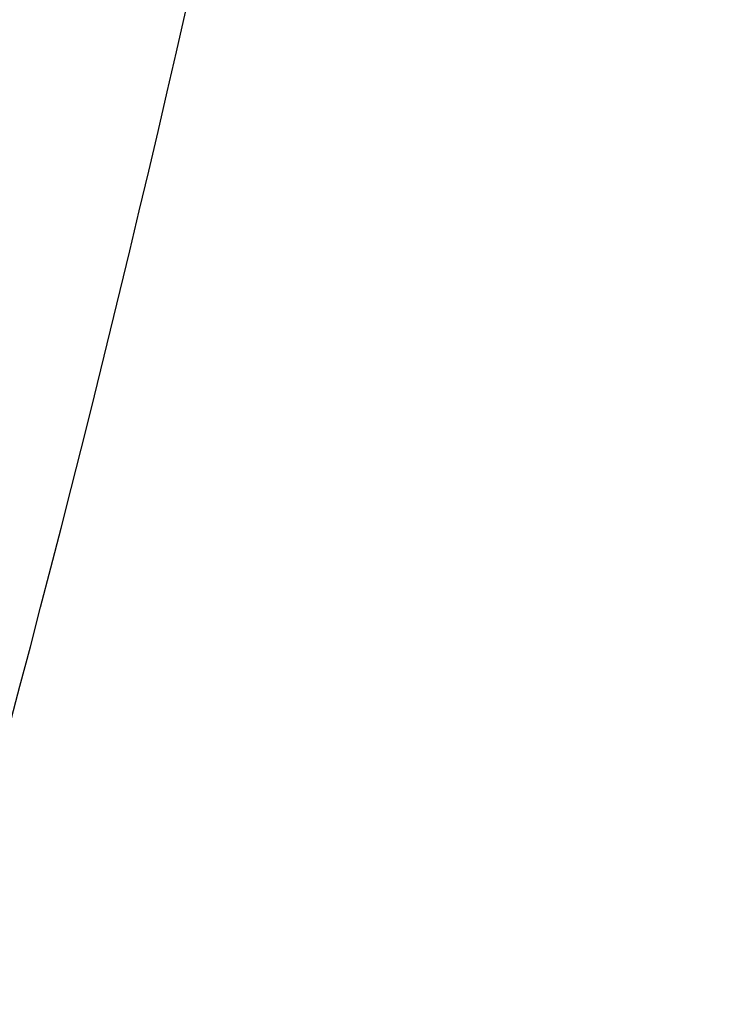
# Model space of a CAD drawing. Header units: millimetres. Extents: x -232 to 229, y -236 to 236.
# Tile 176 of 256: x -183.039 to -182.458, y 215.539 to 216.346. Entities that reach past the tile are written whole.
import ezdxf

# ---------------------------------------------------------------- set-up
doc = ezdxf.new("R2010")
doc.units = ezdxf.units.MM
doc.header["$MEASUREMENT"] = 0
doc.layers.add('Pause counter chair', color=7, linetype='Continuous', true_color=0x8b1c62)

msp = doc.modelspace()

# ---------------------------------------------------------------- linework, layer by layer
at = {"layer": 'Pause counter chair'}
for points, knots in [([(-214.51577, 219.96793, -3.46509), (-214.51274, 217.72093, -3.4895), (-213.49535, 212.94039, -3.54581), (-209.30229, 207.50456, -3.623), (-202.34837, 203.67686, -3.69468), (-192.99484, 203.60237, -3.736), (-185.69473, 209.17337, -3.70712), (-182.91814, 215.38816, -3.65167), (-182.50014, 218.5074, -3.61961), (-182.501, 219.93413, -3.60411)], [0.181291, 0.181291, 0.181291, 0.181291, 6.089963, 12.7349, 17.736307, 26.616856, 36.061153, 40.510968, 44.261057, 44.261057, 44.261057, 44.261057]), ([(-214.51577, 219.96793, -3.46509), (-214.51274, 217.72093, -3.4895), (-213.49535, 212.94039, -3.54581), (-209.30229, 207.50456, -3.623), (-202.34837, 203.67686, -3.69468), (-192.99484, 203.60237, -3.736), (-185.69473, 209.17337, -3.70712), (-182.91814, 215.38816, -3.65167), (-182.50014, 218.5074, -3.61961), (-182.501, 219.93413, -3.60411)], [0.181291, 0.181291, 0.181291, 0.181291, 6.089963, 12.7349, 17.736307, 26.616856, 36.061153, 40.510968, 44.261057, 44.261057, 44.261057, 44.261057]), ([(-182.501, 219.93413, -3.60411), (-179.88915, 213.38645, 71.19065), (-174.53042, 199.95261, 224.64661), (-168.99389, 186.07307, 383.19392), (-166.0693, 178.74139, 466.94434), (-165.89152, 178.29571, 472.03538)], [-761.014234, -761.014234, -761.014234, -761.014234, -535.636257, -298.608808, -283.267868, -283.267868, -283.267868, -283.267868]), ([(-182.501, 219.93413, -3.60411), (-179.88915, 213.38645, 71.19065), (-174.53042, 199.95261, 224.64661), (-168.99389, 186.07307, 383.19392), (-166.0693, 178.74139, 466.94434), (-165.89152, 178.29571, 472.03538)], [-761.014234, -761.014234, -761.014234, -761.014234, -535.636257, -298.608808, -283.267868, -283.267868, -283.267868, -283.267868])]:
    msp.add_open_spline(points, degree=3, knots=knots, dxfattribs=at)
msp.add_rational_spline([(-206.64597, 200.23935, 221.8963), (-206.62313, 216.17854, 223.28966), (-190.63288, 216.20439, 222.73182), (-174.64263, 216.23024, 222.17398), (-174.66547, 200.29105, 220.78062)], [1, 0.707106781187, 1, 0.707106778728, 1.00000000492], degree=2, knots=[0, 0, 0, 25.132741, 25.132741, 50.265483, 50.265483, 50.265483], dxfattribs=at)

doc.saveas('drawing.dxf')
